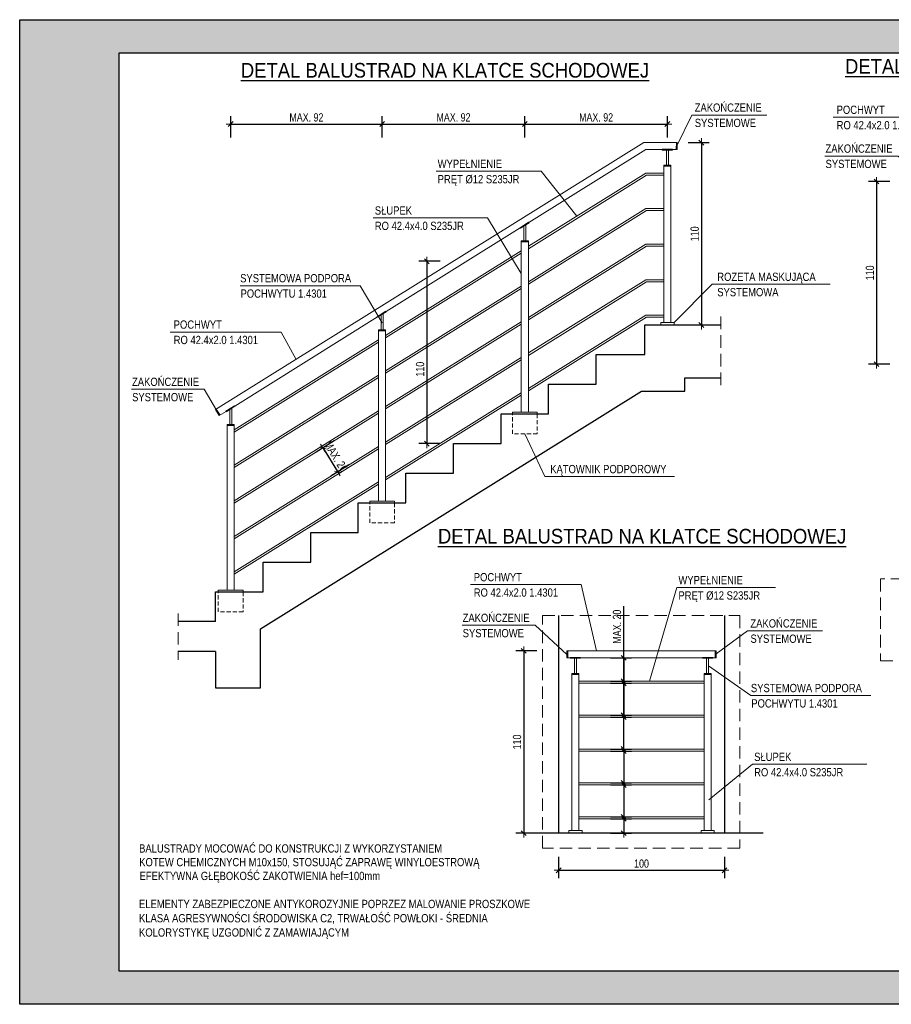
# Model space of a CAD drawing. Header units: millimetres. Extents: x 22222 to 39022, y 10199 to 16139.
# Tile 1 of 3: x 22222 to 27480, y 10199 to 16139. Entities that reach past the tile are written whole.
import ezdxf
from ezdxf.enums import TextEntityAlignment as Align

# ---------------------------------------------------------------- set-up
doc = ezdxf.new("R2010")
doc.units = ezdxf.units.MM
doc.linetypes.add('DASHED', pattern=[0.75, 0.5, -0.25])
for name, color, linetype, lineweight in [('BA_txs', 2, 'Continuous', 18), ('BA_wym', 1, 'Continuous', 18), ('Cienka', 7, 'Continuous', 18), ('PG_PODCIĄGI', 1, 'DASHED', 18), ('PG_WIDOKOWE_CIENKIE', 1, 'Continuous', 18), ('PG_ŚCIANY_SŁUPY', 4, 'Continuous', 30), ('Przekrojowa', 60, 'Continuous', 18)]:
    doc.layers.add(name, color=color, linetype=linetype, lineweight=lineweight)
doc.layers.add('BZ_sym', color=7, linetype='Continuous')
doc.layers.add('BZ_txg', color=3, linetype='Continuous')
doc.styles.add('ARIAL', font='arial.ttf')
doc.styles.add('BIKTS', font='bikromsw.shx', dxfattribs={"width": 0.85})
doc.styles.add('BIKWYM', font='BIKROMSW.SHX', dxfattribs={"width": 0.8})
doc.dimstyles.new('BA_KR_20', dxfattribs={"dimtxt": 50, "dimasz": 2.333332, "dimexe": 48, "dimexo": 0, "dimgap": 0, "dimtad": 0, "dimdec": 1, "dimlfac": 0.1, "dimrnd": 0.5, "dimzin": 9, "dimdsep": 46, "dimtxsty": 'BIKWYM', "dimblk": 'WYM-KR', "dimcen": 0, "dimdle": 20, "dimclrd": 256, "dimclre": 256, "dimclrt": 7, "dimadec": 0, "dimazin": 0, "dimtfac": 0.033333, "dimtdec": 1, "dimtmove": 0, "dimatfit": 3, "dimldrblk": 'WYM-KR', "dimfxl": 80, "dimfxlon": 1, "dimtvp": 0.8, "dimtolj": 1, "dimarcsym": 0})

# ---------------------------------------------------------------- blocks, each defined once
blk = doc.blocks.new('A$C44d5f34b')
at = {"true_color": 0xffffff}
h = blk.add_hatch(color=7, dxfattribs=at)
h.dxf.hatch_style = 1
h.paths.add_polyline_path([(4200, 2970), (0, 2970), (0, 0), (4200, 0)])
h.paths.add_polyline_path([(300, 2870), (4100, 2870), (4100, 100), (300, 100)], flags=16)
at = {"layer": 'Cienka', "color": 1}
for p, q in [((0, 2970), (4200, 2970)), ((0, 0), (0, 2970)), ((4200, 2970), (4200, 0)), ((4200, 0), (0, 0))]:
    blk.add_line(p, q, dxfattribs=at)
at = {"layer": 'Przekrojowa', "color": 18, "lineweight": 30, "true_color": 0x000000}
for p, q in [((300, 100), (300, 2870)), ((300, 2870), (4100, 2870)), ((4100, 2870), (4100, 100)), ((4100, 100), (300, 100))]:
    blk.add_line(p, q, dxfattribs=at)
blk = doc.blocks.new('WYM-KR')
at = {"linetype": 'ByBlock'}
blk.add_line((11.52, 0), (-11.52, 0), dxfattribs=at)
at = {"color": 7, "linetype": 'ByBlock'}
blk.add_line((6.24, 6.24), (-6.24, -6.24), dxfattribs=at)
blk = doc.blocks.new('*D364')
at = {"layer": 'BA_wym', "lineweight": -2, "transparency": 16777216}
for p, q in [((24757.6, 14681.8), (24629.6, 14681.8)), ((24677.6, 14679.4), (24677.6, 13584.1)), ((24757.6, 13581.8), (24629.6, 13581.8))]:
    blk.add_line(p, q, dxfattribs=at)
at = {"layer": 'Defpoints', "color": 0, "transparency": 16777216}
for p in [(24839.1, 14681.8), (24677.6, 13581.8), (24838.8, 13581.8)]:
    blk.add_point(p, dxfattribs=at)
at = {"layer": 'BA_wym', "lineweight": -2, "transparency": 16777216, "xscale": 2.333332, "yscale": 2.333332, "zscale": 2.333332}
for p, rotation in [((24677.6, 14681.8), 90), ((24677.6, 13581.8), 270)]:
    blk.add_blockref('WYM-KR', p, dxfattribs=dict(at, rotation=rotation))
at = {"layer": 'BA_wym', "color": 7, "transparency": 16777216, "insert": (24637.6, 14031), "char_height": 50, "attachment_point": 5, "rotation": 90, "style": 'BIKWYM'}
blk.add_mtext('\\A1;110', dxfattribs=at)
blk = doc.blocks.new('eoprz')
blk = doc.blocks.new('*D387')
at = {"layer": 'BA_wym', "lineweight": -2, "transparency": 16777216}
for p, q in [((26254, 15397.7), (26382, 15397.7)), ((26334, 15395.4), (26334, 14300.1)), ((26254, 14297.8), (26382, 14297.8))]:
    blk.add_line(p, q, dxfattribs=at)
at = {"layer": 'Defpoints', "color": 0, "transparency": 16777216}
for p in [(26087.5, 15397.7), (26150.3, 14297.8), (26334, 14297.8)]:
    blk.add_point(p, dxfattribs=at)
at = {"layer": 'BA_wym', "lineweight": -2, "transparency": 16777216, "xscale": 2.333332, "yscale": 2.333332, "zscale": 2.333332}
for p, rotation in [((26334, 15397.7), 90), ((26334, 14297.8), 270)]:
    blk.add_blockref('WYM-KR', p, dxfattribs=dict(at, rotation=rotation))
at = {"layer": 'BA_wym', "color": 7, "transparency": 16777216, "insert": (26294, 14847.7), "char_height": 50, "attachment_point": 5, "rotation": 90, "style": 'BIKWYM'}
blk.add_mtext('\\A1;110', dxfattribs=at)
blk = doc.blocks.new('*D365')
at = {"layer": 'BA_wym', "lineweight": -2, "transparency": 16777216}
for p, q in [((24118.3, 13597.9), (24009.7, 13530.2)), ((24051.7, 13553.6), (24139.2, 13413.3)), ((24208.3, 13453.6), (24099.7, 13385.9))]:
    blk.add_line(p, q, dxfattribs=at)
at = {"layer": 'Defpoints', "color": 0, "transparency": 16777216}
for p in [(24144.2, 13614.1), (24234.2, 13469.8), (24140.4, 13411.3)]:
    blk.add_point(p, dxfattribs=at)
at = {"layer": 'BA_wym', "lineweight": -2, "transparency": 16777216, "xscale": 2.333332, "yscale": 2.333332, "zscale": 2.333332}
for p, rotation in [((24050.4, 13555.6), 121.9515169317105), ((24140.4, 13411.3), 301.9515169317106)]:
    blk.add_blockref('WYM-KR', p, dxfattribs=dict(at, rotation=rotation))
at = {"layer": 'BA_wym', "color": 7, "transparency": 16777216, "insert": (24129.4, 13504.6), "char_height": 50, "attachment_point": 5, "rotation": 301.95152, "style": 'BIKWYM'}
blk.add_mtext('\\A1;MAX. 20', dxfattribs=at)
blk = doc.blocks.new('*D366')
at = {"layer": 'BA_wym', "lineweight": -2, "transparency": 16777216}
for p, q in [((23495, 15429.6), (23495, 15557.6)), ((23497.3, 15509.6), (24405.9, 15509.6)), ((24408.3, 15429.6), (24408.3, 15557.6))]:
    blk.add_line(p, q, dxfattribs=at)
at = {"layer": 'Defpoints', "color": 0, "transparency": 16777216}
for p in [(24408.3, 15509.6), (24408.3, 13233.8), (23495, 12696.8)]:
    blk.add_point(p, dxfattribs=at)
at = {"layer": 'BA_wym', "lineweight": -2, "transparency": 16777216, "xscale": 2.333332, "yscale": 2.333332, "zscale": 2.333332, "rotation": 180}
blk.add_blockref('WYM-KR', (23495, 15509.6), dxfattribs=at)
at = {"layer": 'BA_wym', "lineweight": -2, "transparency": 16777216, "xscale": 2.333332, "yscale": 2.333332, "zscale": 2.333332}
blk.add_blockref('WYM-KR', (24408.3, 15509.6), dxfattribs=at)
at = {"layer": 'BA_wym', "color": 7, "transparency": 16777216, "insert": (23951.6, 15549.6), "char_height": 50, "attachment_point": 5, "style": 'BIKWYM'}
blk.add_mtext('\\A1;MAX. 92', dxfattribs=at)
blk = doc.blocks.new('*D367')
at = {"layer": 'BA_wym', "lineweight": -2, "transparency": 16777216}
for p, q in [((24408.3, 15429.6), (24408.3, 15557.6)), ((24410.6, 15509.6), (25266.9, 15509.6)), ((25269.3, 15429.6), (25269.3, 15557.6))]:
    blk.add_line(p, q, dxfattribs=at)
at = {"layer": 'Defpoints', "color": 0, "transparency": 16777216}
for p in [(25269.3, 15509.6), (25269.3, 13770.8), (24408.3, 13233.8)]:
    blk.add_point(p, dxfattribs=at)
at = {"layer": 'BA_wym', "lineweight": -2, "transparency": 16777216, "xscale": 2.333332, "yscale": 2.333332, "zscale": 2.333332, "rotation": 180}
blk.add_blockref('WYM-KR', (24408.3, 15509.6), dxfattribs=at)
at = {"layer": 'BA_wym', "lineweight": -2, "transparency": 16777216, "xscale": 2.333332, "yscale": 2.333332, "zscale": 2.333332}
blk.add_blockref('WYM-KR', (25269.3, 15509.6), dxfattribs=at)
at = {"layer": 'BA_wym', "color": 7, "transparency": 16777216, "insert": (24838.8, 15549.6), "char_height": 50, "attachment_point": 5, "style": 'BIKWYM'}
blk.add_mtext('\\A1;MAX. 92', dxfattribs=at)
blk = doc.blocks.new('*D388')
at = {"layer": 'BA_wym', "lineweight": -2, "transparency": 16777216}
for p, q in [((25269.3, 15429.6), (25269.3, 15557.6)), ((25271.6, 15509.6), (26126.7, 15509.6)), ((26129.1, 15429.6), (26129.1, 15557.6))]:
    blk.add_line(p, q, dxfattribs=at)
at = {"layer": 'Defpoints', "color": 0, "transparency": 16777216}
for p in [(26129.1, 15509.6), (26129.1, 14297.8), (25269.3, 13770.8)]:
    blk.add_point(p, dxfattribs=at)
at = {"layer": 'BA_wym', "lineweight": -2, "transparency": 16777216, "xscale": 2.333332, "yscale": 2.333332, "zscale": 2.333332, "rotation": 180}
blk.add_blockref('WYM-KR', (25269.3, 15509.6), dxfattribs=at)
at = {"layer": 'BA_wym', "lineweight": -2, "transparency": 16777216, "xscale": 2.333332, "yscale": 2.333332, "zscale": 2.333332}
blk.add_blockref('WYM-KR', (26129.1, 15509.6), dxfattribs=at)
at = {"layer": 'BA_wym', "color": 7, "transparency": 16777216, "insert": (25699.2, 15549.6), "char_height": 50, "attachment_point": 5, "style": 'BIKWYM'}
blk.add_mtext('\\A1;MAX. 92', dxfattribs=at)
blk = doc.blocks.new('*D368')
at = {"layer": 'BA_wym', "lineweight": -2, "transparency": 16777216}
for p, q in [((27470.8, 15162.7), (27342.8, 15162.7)), ((27390.8, 15160.3), (27390.8, 14063.7)), ((27470.8, 14061.4), (27342.8, 14061.4))]:
    blk.add_line(p, q, dxfattribs=at)
at = {"layer": 'Defpoints', "color": 0, "transparency": 16777216}
for p in [(27712, 15162.7), (27390.8, 14061.4), (27662, 14061.4)]:
    blk.add_point(p, dxfattribs=at)
at = {"layer": 'BA_wym', "lineweight": -2, "transparency": 16777216, "xscale": 2.333332, "yscale": 2.333332, "zscale": 2.333332}
for p, rotation in [((27390.8, 15162.7), 90), ((27390.8, 14061.4), 270)]:
    blk.add_blockref('WYM-KR', p, dxfattribs=dict(at, rotation=rotation))
at = {"layer": 'BA_wym', "color": 7, "transparency": 16777216, "insert": (27350.8, 14612), "char_height": 50, "attachment_point": 5, "rotation": 90, "style": 'BIKWYM'}
blk.add_mtext('\\A1;110', dxfattribs=at)
blk = doc.blocks.new('*D379')
at = {"layer": 'BA_wym', "lineweight": -2, "transparency": 16777216}
for p, q in [((25342.2, 12331.9), (25214.2, 12331.9)), ((25262.2, 12329.6), (25262.2, 11234.3)), ((25342.2, 11232), (25214.2, 11232))]:
    blk.add_line(p, q, dxfattribs=at)
at = {"layer": 'Defpoints', "color": 0, "transparency": 16777216}
for p in [(25528.1, 12331.9), (25262.2, 11232), (25473.1, 11232)]:
    blk.add_point(p, dxfattribs=at)
at = {"layer": 'BA_wym', "lineweight": -2, "transparency": 16777216, "xscale": 2.333332, "yscale": 2.333332, "zscale": 2.333332}
for p, rotation in [((25262.2, 12331.9), 90), ((25262.2, 11232), 270)]:
    blk.add_blockref('WYM-KR', p, dxfattribs=dict(at, rotation=rotation))
at = {"layer": 'BA_wym', "color": 7, "transparency": 16777216, "insert": (25222.2, 11781.9), "char_height": 50, "attachment_point": 5, "rotation": 90, "style": 'BIKWYM'}
blk.add_mtext('\\A1;110', dxfattribs=at)
blk = doc.blocks.new('*D380')
at = {"layer": 'BA_wym', "lineweight": -2, "transparency": 16777216}
for p, q in [((25865.4, 11931.6), (25865.4, 12600.3)), ((25785.4, 11931.6), (25913.4, 11931.6)), ((25865.4, 11741.5), (25865.4, 11929.3)), ((25785.4, 11739.1), (25913.4, 11739.1))]:
    blk.add_line(p, q, dxfattribs=at)
at = {"layer": 'Defpoints', "color": 0, "transparency": 16777216}
for p in [(25595.5, 11931.6), (25595.5, 11739.1), (25865.4, 11739.1)]:
    blk.add_point(p, dxfattribs=at)
at = {"layer": 'BA_wym', "lineweight": -2, "transparency": 16777216, "xscale": 2.333332, "yscale": 2.333332, "zscale": 2.333332}
for p, rotation in [((25865.4, 11931.6), 90), ((25865.4, 11739.1), 270)]:
    blk.add_blockref('WYM-KR', p, dxfattribs=dict(at, rotation=rotation))
at = {"layer": 'BA_wym', "color": 7, "transparency": 16777216, "insert": (25825.4, 12477.4), "char_height": 50, "attachment_point": 5, "rotation": 90, "style": 'BIKWYM'}
blk.add_mtext('\\A1;MAX. 20', dxfattribs=at)
blk = doc.blocks.new('*D381')
at = {"layer": 'BA_wym', "lineweight": -2, "transparency": 16777216}
for p, q in [((25785.4, 12136.1), (25913.4, 12136.1)), ((25865.4, 12133.8), (25865.4, 11945.9)), ((25785.4, 11943.6), (25913.4, 11943.6))]:
    blk.add_line(p, q, dxfattribs=at)
at = {"layer": 'Defpoints', "color": 0, "transparency": 16777216}
for p in [(25595.5, 12136.1), (25595.5, 11943.6), (25865.4, 11943.6)]:
    blk.add_point(p, dxfattribs=at)
at = {"layer": 'BA_wym', "lineweight": -2, "transparency": 16777216, "xscale": 2.333332, "yscale": 2.333332, "zscale": 2.333332}
for p, rotation in [((25865.4, 12136.1), 90), ((25865.4, 11943.6), 270)]:
    blk.add_blockref('WYM-KR', p, dxfattribs=dict(at, rotation=rotation))
blk = doc.blocks.new('*D382')
at = {"layer": 'BA_wym', "lineweight": -2, "transparency": 16777216}
for p, q in [((25785.4, 11727.1), (25913.4, 11727.1)), ((25865.4, 11724.8), (25865.4, 11537)), ((25785.4, 11534.6), (25913.4, 11534.6))]:
    blk.add_line(p, q, dxfattribs=at)
at = {"layer": 'Defpoints', "color": 0, "transparency": 16777216}
for p in [(25595.5, 11727.1), (25595.5, 11534.6), (25865.4, 11534.6)]:
    blk.add_point(p, dxfattribs=at)
at = {"layer": 'BA_wym', "lineweight": -2, "transparency": 16777216, "xscale": 2.333332, "yscale": 2.333332, "zscale": 2.333332}
for p, rotation in [((25865.4, 11727.1), 90), ((25865.4, 11534.6), 270)]:
    blk.add_blockref('WYM-KR', p, dxfattribs=dict(at, rotation=rotation))
blk = doc.blocks.new('*D383')
at = {"layer": 'BA_wym', "lineweight": -2, "transparency": 16777216}
for p, q in [((25785.4, 11522.6), (25913.4, 11522.6)), ((25865.4, 11520.3), (25865.4, 11332.5)), ((25785.4, 11330.1), (25913.4, 11330.1))]:
    blk.add_line(p, q, dxfattribs=at)
at = {"layer": 'Defpoints', "color": 0, "transparency": 16777216}
for p in [(25595.5, 11522.6), (25595.5, 11330.1), (25865.4, 11330.1)]:
    blk.add_point(p, dxfattribs=at)
at = {"layer": 'BA_wym', "lineweight": -2, "transparency": 16777216, "xscale": 2.333332, "yscale": 2.333332, "zscale": 2.333332}
for p, rotation in [((25865.4, 11522.6), 90), ((25865.4, 11330.1), 270)]:
    blk.add_blockref('WYM-KR', p, dxfattribs=dict(at, rotation=rotation))
blk = doc.blocks.new('*D384')
at = {"layer": 'BA_wym', "lineweight": -2, "transparency": 16777216}
for p, q in [((25785.4, 11318.1), (25913.4, 11318.1)), ((25865.4, 11315.8), (25865.4, 11234.3)), ((25785.4, 11232), (25913.4, 11232))]:
    blk.add_line(p, q, dxfattribs=at)
at = {"layer": 'Defpoints', "color": 0, "transparency": 16777216}
for p in [(25595.5, 11318.1), (25614.3, 11232), (25865.4, 11232)]:
    blk.add_point(p, dxfattribs=at)
at = {"layer": 'BA_wym', "lineweight": -2, "transparency": 16777216, "xscale": 2.333332, "yscale": 2.333332, "zscale": 2.333332}
for p, rotation in [((25865.4, 11318.1), 90), ((25865.4, 11232), 270)]:
    blk.add_blockref('WYM-KR', p, dxfattribs=dict(at, rotation=rotation))
blk = doc.blocks.new('*D385')
at = {"layer": 'BA_wym', "lineweight": -2, "transparency": 16777216}
for p, q in [((25785.4, 12289.5), (25913.4, 12289.5)), ((25865.4, 12287.2), (25865.4, 12150.4)), ((25785.4, 12148.1), (25913.4, 12148.1))]:
    blk.add_line(p, q, dxfattribs=at)
at = {"layer": 'Defpoints', "color": 0, "transparency": 16777216}
for p in [(25605.1, 12289.5), (25595.5, 12148.1), (25865.4, 12148.1)]:
    blk.add_point(p, dxfattribs=at)
at = {"layer": 'BA_wym', "lineweight": -2, "transparency": 16777216, "xscale": 2.333332, "yscale": 2.333332, "zscale": 2.333332}
for p, rotation in [((25865.4, 12289.5), 90), ((25865.4, 12148.1), 270)]:
    blk.add_blockref('WYM-KR', p, dxfattribs=dict(at, rotation=rotation))
blk = doc.blocks.new('*D393')
at = {"layer": 'BA_wym', "lineweight": -2, "transparency": 16777216}
for p, q in [((25473.1, 11088), (25473.1, 10960)), ((26473.1, 11088), (26473.1, 10960)), ((25475.4, 11008), (26470.7, 11008))]:
    blk.add_line(p, q, dxfattribs=at)
at = {"layer": 'Defpoints', "color": 0, "transparency": 16777216}
for p in [(25473.1, 11232), (26473.1, 11232), (26473.1, 11008)]:
    blk.add_point(p, dxfattribs=at)
at = {"layer": 'BA_wym', "lineweight": -2, "transparency": 16777216, "xscale": 2.333332, "yscale": 2.333332, "zscale": 2.333332, "rotation": 180}
blk.add_blockref('WYM-KR', (25473.1, 11008), dxfattribs=at)
at = {"layer": 'BA_wym', "lineweight": -2, "transparency": 16777216, "xscale": 2.333332, "yscale": 2.333332, "zscale": 2.333332}
blk.add_blockref('WYM-KR', (26473.1, 11008), dxfattribs=at)
at = {"layer": 'BA_wym', "color": 7, "transparency": 16777216, "insert": (25973.1, 11048), "char_height": 50, "attachment_point": 5, "style": 'BIKWYM'}
blk.add_mtext('\\A1;100', dxfattribs=at)

msp = doc.modelspace()

# ---------------------------------------------------------------- linework, layer by layer
at = {"color": 18, "true_color": 0x000000}
for p, q in [((25473.07, 12544.32), (25473.07, 11232)), ((26473.07, 12544.32), (26473.07, 11232)), ((26707.44, 11232), (25217.5, 11232))]:
    msp.add_line(p, q, dxfattribs=at)
msp.add_lwpolyline([(22222.12, 16139.32), (30622.12, 16139.32), (30622.12, 10199.32), (22222.12, 10199.32)], close=True, dxfattribs=at)
at = {"layer": 'PG_PODCIĄGI', "color": 18, "ltscale": 150, "true_color": 0x000000}
for p, q in [((26451.95, 14347.76), (26451.95, 13927.76)), ((23177.81, 12557.76), (23177.81, 12277.76))]:
    msp.add_line(p, q, dxfattribs=at)
at = {"layer": 'PG_PODCIĄGI', "color": 18, "ltscale": 50, "true_color": 0x000000}
for points in [[(25344.26, 13760.76), (25344.26, 13640.76), (25194.27, 13640.76), (25194.27, 13760.76)], [(24483.26, 13223.76), (24483.26, 13103.76), (24333.27, 13103.76), (24333.27, 13223.76)], [(23569.96, 12686.76), (23569.96, 12566.76), (23419.97, 12566.76), (23419.97, 12686.76)]]:
    msp.add_lwpolyline(points, dxfattribs=at)
at = {"layer": 'PG_PODCIĄGI', "color": 18, "ltscale": 150, "true_color": 0x000000}
for points in [[(27414.76, 12271.74), (27889.93, 12271.74), (27889.93, 12765.22), (27414.76, 12765.22)], [(25375.6, 12544.32), (26567.06, 12544.32), (26567.06, 11141.48), (25375.6, 11141.48)]]:
    msp.add_lwpolyline(points, close=True, dxfattribs=at)
at = {"layer": 'PG_WIDOKOWE_CIENKIE', "color": 18, "true_color": 0x000000}
for p, q in [((25986.67, 15397.7), (23403.76, 13786.76)), ((26188.31, 15397.7), (25986.67, 15397.7)), ((26182.88, 15355.3), (26183.31, 15397.7)), ((26187.88, 15355.3), (26188.31, 15397.7)), ((25998.81, 15355.3), (25293.44, 14915.37)), ((26098.29, 15355.3), (25998.81, 15355.3)), ((26098.29, 15357.51), (26098.29, 15353.12)), ((26098.29, 15357.51), (26159.87, 15357.51)), ((26098.29, 15353.12), (26159.87, 15353.12)), ((26123.08, 15261.4), (26123.08, 15353.12)), ((26123.08, 15353.12), (26135.08, 15353.12)), ((26135.08, 15261.4), (26135.08, 15353.12)), ((26159.87, 15357.51), (26159.87, 15353.12)), ((26187.88, 15355.3), (26159.87, 15355.3)), ((25998.81, 15213.87), (25290.46, 14772.08)), ((26107.88, 15213.87), (25998.81, 15213.87)), ((26107.88, 14312.76), (26107.88, 15261.4)), ((26107.88, 15261.4), (26150.28, 15261.4)), ((26107.88, 15255.4), (26150.28, 15255.4)), ((26150.28, 14312.76), (26150.28, 15261.4)), ((26002.24, 15201.87), (25290.46, 14757.94)), ((26107.88, 15201.87), (26002.24, 15201.87)), ((25998.81, 14999.38), (25290.46, 14557.58)), ((26002.24, 14987.38), (25290.46, 14543.44)), ((26107.88, 14999.38), (25998.81, 14999.38)), ((26107.88, 14987.38), (26002.24, 14987.38)), ((25240.03, 14884.64), (25292.28, 14917.23)), ((25242.35, 14880.91), (25294.6, 14913.5)), ((25292.28, 14917.23), (25294.6, 14913.5)), ((25241.19, 14882.78), (24432.44, 14378.37)), ((25240.03, 14884.64), (25242.35, 14880.91)), ((25263.26, 14804.56), (25263.26, 14893.95)), ((25275.26, 14804.56), (25275.26, 14901.44)), ((25248.06, 13770.76), (25248.06, 14804.56)), ((25248.06, 14804.56), (25290.46, 14804.56)), ((25248.06, 14798.56), (25290.46, 14798.56)), ((25290.46, 13770.76), (25290.46, 14804.56)), ((25248.06, 14745.64), (24429.46, 14235.08)), ((25248.06, 14731.49), (24429.46, 14220.94)), ((25998.81, 14784.88), (25290.46, 14343.09)), ((26002.24, 14772.88), (25290.46, 14328.94)), ((26107.88, 14784.88), (25998.81, 14784.88)), ((26107.88, 14772.88), (26002.24, 14772.88)), ((25998.81, 14570.38), (25290.46, 14128.59)), ((26002.24, 14558.38), (25290.46, 14114.45)), ((26107.88, 14570.38), (25998.81, 14570.38)), ((26107.88, 14558.38), (26002.24, 14558.38)), ((25248.06, 14531.14), (24429.46, 14020.58)), ((25248.06, 14517), (24429.46, 14006.44)), ((24379.03, 14347.64), (24431.28, 14380.23)), ((24381.35, 14343.91), (24433.6, 14376.5)), ((24431.28, 14380.23), (24433.6, 14376.5)), ((24380.19, 14345.78), (23519.14, 13808.75)), ((24379.03, 14347.64), (24381.35, 14343.91)), ((24402.26, 14267.56), (24402.26, 14356.95)), ((24414.26, 14267.56), (24414.26, 14364.44)), ((25248.06, 14316.64), (24429.46, 13806.09)), ((25998.81, 14355.88), (25290.46, 13914.09)), ((26002.24, 14343.88), (25290.46, 13899.95)), ((26107.88, 14355.88), (25998.81, 14355.88)), ((26107.88, 14343.88), (26002.24, 14343.88)), ((24387.06, 13233.76), (24387.06, 14267.56)), ((24387.06, 14267.56), (24429.46, 14267.56)), ((24387.06, 14261.56), (24429.46, 14261.56)), ((25248.06, 14302.5), (24429.46, 13791.94)), ((24429.46, 13233.76), (24429.46, 14267.56)), ((26107.88, 14297.76), (26150.28, 14297.76)), ((24387.06, 14208.64), (23516.16, 13665.46)), ((24387.06, 14194.49), (23516.16, 13651.32)), ((25248.06, 14102.14), (24429.46, 13591.59)), ((25248.06, 14088), (24429.46, 13577.45)), ((24387.06, 13994.14), (23516.16, 13450.96)), ((24387.06, 13980), (23516.16, 13436.82)), ((25248.06, 13887.65), (24429.46, 13377.09)), ((25248.06, 13873.51), (24429.46, 13362.95)), ((23403.76, 13786.76), (23426.2, 13750.78)), ((23408, 13789.4), (23430.44, 13753.43)), ((23465.73, 13778.02), (23517.98, 13810.61)), ((23468.05, 13774.29), (23520.3, 13806.88)), ((23488.96, 13697.94), (23488.96, 13787.33)), ((23500.96, 13697.94), (23500.96, 13794.82)), ((23517.98, 13810.61), (23520.3, 13806.88)), ((23466.89, 13776.16), (23426.2, 13750.78)), ((23465.73, 13778.02), (23468.05, 13774.29)), ((24387.06, 13779.64), (23516.16, 13236.47)), ((24387.06, 13765.5), (23516.16, 13222.32)), ((23473.76, 12696.76), (23473.76, 13697.94)), ((23473.76, 13697.94), (23516.16, 13697.94)), ((23473.76, 13691.94), (23516.16, 13691.94)), ((23516.16, 12696.76), (23516.16, 13697.94)), ((24387.06, 13565.14), (23516.16, 13021.97)), ((24387.06, 13551), (23516.16, 13007.83)), ((24387.06, 13350.65), (23516.16, 12807.47)), ((24387.06, 13336.51), (23516.16, 12793.33)), ((26423.07, 12331.94), (25523.07, 12331.89)), ((25523.5, 12289.54), (25523.07, 12331.94)), ((25528.5, 12289.54), (25528.07, 12331.94)), ((26417.64, 12289.54), (26418.07, 12331.94)), ((26422.64, 12289.54), (26423.07, 12331.94)), ((26422.64, 12289.54), (25523.5, 12289.49)), ((25543.47, 12291.75), (25543.47, 12287.36)), ((25605.06, 12291.75), (25543.47, 12291.75)), ((25543.5, 12289.54), (25543.47, 12289.54)), ((25605.06, 12287.36), (25543.47, 12287.36)), ((25568.27, 12195.64), (25568.27, 12287.36)), ((25580.27, 12287.36), (25568.27, 12287.36)), ((25580.27, 12195.64), (25580.27, 12287.36)), ((25605.06, 12291.75), (25605.06, 12287.36)), ((26341.07, 12291.75), (26341.07, 12287.36)), ((26341.07, 12291.75), (26402.66, 12291.75)), ((26341.07, 12287.36), (26402.66, 12287.36)), ((26365.87, 12195.64), (26365.87, 12287.36)), ((26365.87, 12287.36), (26377.87, 12287.36)), ((26377.87, 12195.64), (26377.87, 12287.36)), ((26402.64, 12289.54), (26402.66, 12289.54)), ((26402.66, 12291.75), (26402.66, 12287.36)), ((25553.07, 11247), (25553.07, 12195.64)), ((25595.47, 12195.64), (25553.07, 12195.64)), ((25595.47, 12189.64), (25553.07, 12189.64)), ((25595.47, 11247), (25595.47, 12195.64)), ((26350.67, 11247), (26350.67, 12195.64)), ((26350.67, 12195.64), (26393.07, 12195.64)), ((26350.67, 12189.64), (26393.07, 12189.64)), ((26393.07, 11247), (26393.07, 12195.64)), ((26350.67, 12148.11), (25595.47, 12148.11)), ((26350.67, 12136.11), (25595.47, 12136.11)), ((26350.67, 11943.61), (25595.47, 11943.61)), ((26350.67, 11931.61), (25595.47, 11931.61)), ((26350.67, 11739.12), (25595.47, 11739.12)), ((26350.67, 11727.12), (25595.47, 11727.12)), ((26350.67, 11534.62), (25595.47, 11534.62)), ((26350.67, 11522.62), (25595.47, 11522.62)), ((26350.67, 11330.12), (25595.47, 11330.12)), ((26350.67, 11318.12), (25595.47, 11318.12))]:
    msp.add_line(p, q, dxfattribs=at)
for points in [[(26729.41, 15563.88), (26275.67, 15563.88), (26186.21, 15378.41)], [(27129.81, 15550.79), (27799, 15550.79), (27910.16, 15161.15)], [(27078.36, 15316.5), (27520.2, 15316.5), (27712.2, 15140)], [(24734.04, 15224.74), (25366.75, 15224.74), (25583.35, 14954.75)], [(24354.84, 14943.19), (25044.47, 14943.19), (25248.06, 14608.55)], [(23551.58, 14534.69), (24275.49, 14534.69), (24408.18, 14311.27)], [(27111.72, 14543.14), (26398.28, 14543.14), (26169.08, 14312.76)], [(23130.79, 14254.8), (23799.98, 14254.8), (23889.83, 14089.91)], [(22896.91, 13909.46), (23335.51, 13909.46), (23408.4, 13783.83)], [(25194.27, 13770.76), (25344.26, 13770.76), (25344.26, 13760.76)], [(25194.27, 13760.76), (25194.27, 13770.76)], [(26171.32, 13383.13), (25390.78, 13383.13), (25269.27, 13640.76)], [(24333.27, 13233.76), (24483.26, 13233.76), (24483.26, 13223.76)], [(24333.27, 13223.76), (24333.27, 13233.76)], [(24940.75, 12731.06), (25609.94, 12731.06), (25702.1, 12331.9)], [(26780.68, 12713.47), (26186.21, 12713.47), (26020.74, 12148.1)], [(23419.97, 12696.76), (23569.96, 12696.76), (23569.96, 12686.76)], [(23419.97, 12686.76), (23419.97, 12696.76)], [(24891.19, 12485.73), (25331.29, 12485.73), (25523.3, 12309.23)], [(27065.43, 12452.16), (26611.7, 12452.16), (26422.88, 12313.66)], [(27356.48, 12062.25), (26632.58, 12062.25), (26377.87, 12241.5)], [(27332.78, 11647.16), (26643.15, 11647.16), (26379.77, 11431.97)]]:
    msp.add_lwpolyline(points, dxfattribs=at)
for points in [[(26089.08, 14312.76), (26169.08, 14312.76), (26169.08, 14297.76), (26089.08, 14297.76)], [(25534.27, 11247), (25614.27, 11247), (25614.27, 11232), (25534.27, 11232)], [(26331.87, 11247), (26411.87, 11247), (26411.87, 11232), (26331.87, 11232)]]:
    msp.add_lwpolyline(points, close=True, dxfattribs=at)
at = {"layer": 'PG_ŚCIANY_SŁUPY', "color": 18, "true_color": 0x000000}
for p, q in [((25993.76, 14118.76), (25993.76, 14297.76)), ((25993.76, 14297.76), (26451.95, 14297.76)), ((25699.76, 13939.76), (25699.76, 14118.76)), ((25699.76, 14118.76), (25993.76, 14118.76)), ((26233.76, 13977.76), (26451.95, 13977.76)), ((26233.76, 13897.76), (26233.76, 13977.76)), ((25412.76, 13760.76), (25412.76, 13939.76)), ((25412.76, 13939.76), (25699.76, 13939.76)), ((23673.76, 12464.01), (25972.56, 13897.76)), ((25972.56, 13897.76), (26233.76, 13897.76)), ((25125.76, 13581.76), (25125.76, 13760.76)), ((25125.76, 13760.76), (25412.76, 13760.76)), ((24838.76, 13402.76), (24838.76, 13581.76)), ((24838.76, 13581.76), (25125.76, 13581.76)), ((24551.76, 13223.76), (24551.76, 13402.76)), ((24551.76, 13402.76), (24838.76, 13402.76)), ((24264.76, 13044.76), (24264.76, 13223.76)), ((24264.76, 13223.76), (24551.76, 13223.76)), ((23977.76, 12865.76), (23977.76, 13044.76)), ((23977.76, 13044.76), (24264.76, 13044.76)), ((23690.76, 12686.76), (23690.76, 12865.76)), ((23690.76, 12865.76), (23977.76, 12865.76)), ((23403.76, 12507.76), (23403.76, 12686.76)), ((23403.76, 12686.76), (23690.76, 12686.76)), ((23403.76, 12507.76), (23177.81, 12507.76)), ((23673.76, 12107.76), (23673.76, 12464.01)), ((23403.76, 12327.76), (23177.81, 12327.76)), ((23403.76, 12327.76), (23403.76, 12107.76)), ((23403.76, 12107.76), (23673.76, 12107.76))]:
    msp.add_line(p, q, dxfattribs=at)

# ---------------------------------------------------------------- block references
at = {"layer": 'BZ_sym', "color": 18, "true_color": 0x000000}
ref = msp.add_blockref('eoprz', (24787.66, 15763.34), dxfattribs=dict(at, xscale=5.0625, yscale=5.0625, zscale=5.0625))
ref.add_attrib('Nazwa', '%%uDETAL BALUSTRAD NA KLATCE SCHODOWEJ', dxfattribs={"layer": 'BZ_txg', "height": 88.5938, "style": 'ARIAL', "width": 0.9}).set_placement((24787.66, 15834.22), align=Align.MIDDLE_CENTER)
ref = msp.add_blockref('eoprz', (28432.02, 15787.06), dxfattribs=dict(at, xscale=5.0625, yscale=5.0625, zscale=5.0625))
ref.add_attrib('Nazwa', '%%uDETAL BALUSTRAD NA KLATCE SCHODOWEJ', dxfattribs={"layer": 'BZ_txg', "height": 88.5938, "style": 'ARIAL', "width": 0.9}).set_placement((28432.02, 15857.93), align=Align.MIDDLE_CENTER)
ref = msp.add_blockref('eoprz', (25976.53, 12952.48), dxfattribs=dict(at, xscale=5.0625, yscale=5.0625, zscale=5.0625))
ref.add_attrib('Nazwa', '%%uDETAL BALUSTRAD NA KLATCE SCHODOWEJ', dxfattribs={"layer": 'BZ_txg', "height": 88.5938, "style": 'ARIAL', "width": 0.9}).set_placement((25976.53, 13023.36), align=Align.MIDDLE_CENTER)
at = {"layer": 'PG_WIDOKOWE_CIENKIE', "color": 18, "lineweight": 30, "true_color": 0x000000, "xscale": 2, "yscale": 2, "zscale": 2}
msp.add_blockref('A$C44d5f34b', (22222.12, 10199.32), dxfattribs=at)

# ---------------------------------------------------------------- texts
at = {"layer": 'BA_txs', "color": 18, "ltscale": 0.2, "true_color": 0x000000, "style": 'BIKTS', "width": 0.85}
for s, p in [('ZAKOŃCZENIE', (26293.85, 15584.01)), ('POCHWYT', (27150.17, 15570.93)), ('SYSTEMOWE', (26294.28, 15491.72)), ('RO 42.4x2.0 1.4301', (27150.17, 15478.19)), ('ZAKOŃCZENIE', (27082.95, 15336.63)), ('WYPEŁNIENIE', (24743.54, 15244.88)), ('SYSTEMOWE', (27083.37, 15244.34)), ('PRĘT %%C12 S235JR', (24743.54, 15152.14)), ('SŁUPEK', (24364.34, 14963.33)), ('RO 42.4x4.0 S235JR', (24364.34, 14870.6)), ('ROZETA MASKUJĄCA', (26429.91, 14563.28)), ('SYSTEMOWA PODPORA', (23551.94, 14554.83)), ('POCHWYTU 1.4301', (23554.27, 14462.09)), ('SYSTEMOWA', (26429.91, 14470.54)), ('POCHWYT', (23151.14, 14274.94)), ('RO 42.4x2.0 1.4301', (23151.14, 14182.2)), ('ZAKOŃCZENIE', (22899.82, 13929.59)), ('SYSTEMOWE', (22900.25, 13837.3)), ('KĄTOWNIK PODPOROWY', (25422.42, 13403.27)), ('POCHWYT', (24961.11, 12751.19)), ('WYPEŁNIENIE', (26195.71, 12733.61)), ('RO 42.4x2.0 1.4301', (24961.11, 12658.47)), ('PRĘT %%C12 S235JR', (26195.71, 12640.87)), ('ZAKOŃCZENIE', (24894.05, 12505.87)), ('ZAKOŃCZENIE', (26629.88, 12472.29)), ('SYSTEMOWE', (24894.47, 12413.58)), ('SYSTEMOWE', (26630.3, 12380)), ('SYSTEMOWA PODPORA', (26632.94, 12082.39)), ('POCHWYTU 1.4301', (26635.26, 11989.65)), ('SŁUPEK', (26652.66, 11667.3)), ('RO 42.4x4.0 S235JR', (26652.66, 11574.57)), ('BALUSTRADY MOCOWAĆ DO KONSTRUKCJI Z WYKORZYSTANIEM ', (22942.5, 11114.66)), ('KOTEW CHEMICZNYCH M10x150, STOSUJĄĆ ZAPRAWĘ WINYLOESTROWĄ', (22943.25, 11032.02)), ('EFEKTYWNA GŁĘBOKOŚĆ ZAKOTWIENIA hef=100mm', (22945.09, 10948.83)), ('ELEMENTY ZABEZPIECZONE ANTYKOROZYJNIE POPRZEZ MALOWANIE PROSZKOWE', (22942.11, 10779.69)), ('KLASA AGRESYWNOŚCI ŚRODOWISKA C2, TRWAŁOŚĆ POWŁOKI - ŚREDNIA', (22942.11, 10693.75)), ('KOLORYSTYKĘ UZGODNIĆ Z ZAMAWIAJĄCYM', (22942.11, 10607.8))]:
    msp.add_text(s, height=50, dxfattribs=at).set_placement(p)

# ---------------------------------------------------------------- dimensions: what is measured, and where the dimension line sits
at = {"layer": 'BA_wym', "color": 18, "true_color": 0x000000}
for base, p1, p2, picture, middle in [((24408.27, 15509.64), (23494.97, 12696.76), (24408.27, 13233.76), '*D366', (23951.62, 15549.64)), ((25269.27, 15509.64), (24408.27, 13233.76), (25269.27, 13770.76), '*D367', (24838.77, 15549.64)), ((26129.08, 15509.64), (25269.27, 13770.76), (26129.08, 14297.76), '*D388', (25699.17, 15549.64))]:
    dim = msp.add_linear_dim(base=base, p1=p1, p2=p2, text='MAX. 92', dimstyle='BA_KR_20', dxfattribs=at)
    dim.commit()
    dim.dimension.update_dxf_attribs({"geometry": picture, "text_midpoint": middle})
for base, p1, p2, picture, middle in [((26333.96, 14297.76), (26087.49, 15397.7), (26150.28, 14297.76), '*D387', (26293.96, 14847.73)), ((27390.79, 14061.38), (27711.97, 15162.65), (27661.98, 14061.38), '*D368', (27350.79, 14612.02)), ((25262.2, 11232), (25528.06, 12331.89), (25473.07, 11232), '*D379', (25222.2, 11781.94))]:
    dim = msp.add_linear_dim(base=base, p1=p1, p2=p2, angle=90, dimstyle='BA_KR_20', dxfattribs=at)
    dim.commit()
    dim.dimension.update_dxf_attribs({"geometry": picture, "text_midpoint": middle})
dim = msp.add_linear_dim(base=(24677.61, 13581.76), p1=(24839.14, 14681.76), p2=(24838.76, 13581.76), angle=90, dimstyle='BA_KR_20', dxfattribs=at)
dim.commit()
dim.dimension.update_dxf_attribs({"geometry": '*D364', "text_midpoint": (24677.61, 14031.03), "dimtype": 160})
for base, p1, p2, angle, picture, middle, dimtype in [((24140.41, 13411.31), (24144.24, 13614.05), (24234.2, 13469.81), 301.951517, '*D365', (24095.42, 13483.43), 161), ((25865.36, 11739.12), (25595.47, 11931.61), (25595.47, 11739.12), 90, '*D380', (25865.36, 12477.4), 160)]:
    dim = msp.add_linear_dim(base=base, p1=p1, p2=p2, angle=angle, text='MAX. 20', dimstyle='BA_KR_20', dxfattribs=at)
    dim.commit()
    dim.dimension.update_dxf_attribs({"geometry": picture, "text_midpoint": middle, "dimtype": dimtype})
for base, p1, p2, picture, middle in [((25865.36, 12148.11), (25605.06, 12289.49), (25595.47, 12148.11), '*D385', (25865.36, 12218.8)), ((25865.36, 11943.61), (25595.47, 12136.11), (25595.47, 11943.61), '*D381', (25865.36, 12039.86)), ((25865.36, 11534.62), (25595.47, 11727.12), (25595.47, 11534.62), '*D382', (25865.36, 11630.87)), ((25865.36, 11330.12), (25595.47, 11522.62), (25595.47, 11330.12), '*D383', (25865.36, 11426.37)), ((25865.36, 11232), (25595.47, 11318.12), (25614.27, 11232), '*D384', (25865.36, 11275.06))]:
    dim = msp.add_linear_dim(base=base, p1=p1, p2=p2, angle=90, text=' ', dimstyle='BA_KR_20', dxfattribs=at)
    dim.commit()
    dim.dimension.update_dxf_attribs({"geometry": picture, "text_midpoint": middle})
dim = msp.add_linear_dim(base=(26473.07, 11008.04), p1=(25473.07, 11232), p2=(26473.07, 11232), dimstyle='BA_KR_20', dxfattribs=at)
dim.commit()
dim.dimension.update_dxf_attribs({"geometry": '*D393', "text_midpoint": (25973.07, 11048.04)})

doc.saveas('drawing.dxf')
